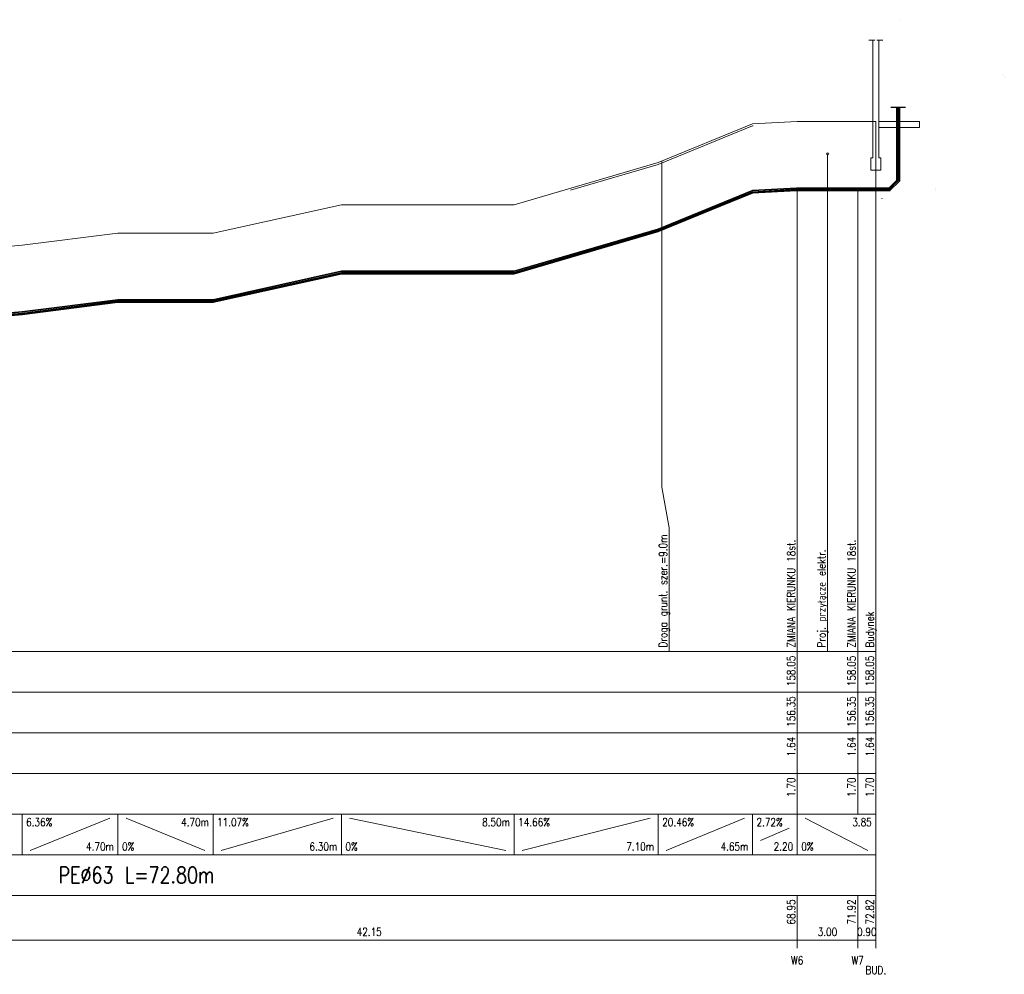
# Model space of a CAD drawing. Header units: metres. Extents: x 40 to 546, y 13 to 756.
# Tile 4 of 4: x 304 to 546, y 521 to 756. Entities that reach past the tile are written whole.
import ezdxf
from ezdxf.enums import TextEntityAlignment as Align

# ---------------------------------------------------------------- set-up
doc = ezdxf.new("R2010")
doc.units = ezdxf.units.M
doc.header["$LTSCALE"] = 0.2
doc.layers.get('0').update_dxf_attribs({"color": 8, "linetype": 'CONTINUOUS'})
for name, color, linetype in [('Budynki', 7, 'CONTINUOUS'), ('Liczby', 7, 'CONTINUOUS'), ('Linie_opisowe', 7, 'CONTINUOUS'), ('Linie_tabeli', 7, 'CONTINUOUS'), ('Odcinki', 7, 'CONTINUOUS'), ('Opis_PZ', 7, 'CONTINUOUS'), ('Opis_uzbr_n', 7, 'CONTINUOUS'), ('Osie', 7, 'CONTINUOUS'), ('Teren_istn', 3, 'CONTINUOUS'), ('Uzbr_nadz', 7, 'CONTINUOUS'), ('Uzbr_podz', 7, 'CONTINUOUS'), ('Wezly', 7, 'CONTINUOUS')]:
    doc.layers.add(name, color=color, linetype=linetype)
doc.styles.get("Standard").update_dxf_attribs({"font": 'txt.shx'})

msp = doc.modelspace()

# ---------------------------------------------------------------- linework, layer by layer
at = {"color": 0}
msp.add_lwpolyline([(518.48, 734.3), (522.12, 734.3)], dxfattribs=at)
at = {"layer": 'Budynki', "color": 0, "lineweight": 0}
msp.add_lwpolyline([(516.56, 750.83), (515.06, 750.83), (515.56, 750.83), (515.56, 721.83), (516.06, 721.83), (516.06, 718.83), (514.81, 718.83), (514.81, 718.83), (513.56, 718.83), (513.56, 721.83), (514.06, 721.83), (514.06, 750.83), (514.56, 750.83), (513.06, 750.83)], dxfattribs=at)
msp.add_lwpolyline([(515.56, 729.33), (525.56, 729.33), (525.56, 730.83), (515.56, 730.83)], close=True, dxfattribs=at)
at = {"layer": 'Linie_opisowe', "color": 0, "lineweight": 0}
msp.add_line((502.95, 722.83), (502.95, 600.33), dxfattribs=at)
msp.add_lwpolyline([(462.11, 721.09), (462.11, 640.77), (463.92, 630.77), (463.92, 600.33)], dxfattribs=at)
at = {"layer": 'Linie_tabeli', "color": 0, "lineweight": 0}
for p, q in [((150.72, 600.33), (514.81, 600.33)), ((495.45, 600.33), (495.45, 560.33)), ((510.34, 600.33), (510.34, 560.33)), ((514.81, 600.33), (514.81, 560.33)), ((514.81, 600.33), (514.81, 529.33)), ((150.72, 590.33), (514.81, 590.33)), ((150.72, 580.33), (514.81, 580.33)), ((150.72, 570.33), (514.81, 570.33)), ((150.72, 560.33), (514.81, 560.33)), ((304.6, 560.33), (304.6, 550.33)), ((328.2, 560.33), (328.2, 550.33)), ((351.61, 560.33), (351.61, 550.33)), ((383.22, 560.33), (383.22, 550.33)), ((425.74, 560.33), (425.74, 550.33)), ((461.22, 560.33), (461.22, 550.33)), ((484.44, 560.33), (484.44, 550.33)), ((495.45, 560.33), (495.45, 550.33)), ((514.81, 560.33), (514.81, 550.33)), ((306.6, 551.33), (326.2, 559.33)), ((330.2, 559.33), (349.61, 551.33)), ((353.61, 551.33), (381.22, 559.33)), ((385.22, 559.33), (423.74, 551.33)), ((427.74, 551.33), (459.22, 559.33)), ((463.22, 551.33), (482.44, 559.33)), ((497.45, 559.33), (512.81, 551.33)), ((486.44, 553.83), (493.45, 556.83)), ((150.72, 550.33), (514.81, 550.33)), ((514.81, 550.33), (514.81, 540.33)), ((150.72, 540.33), (514.81, 540.33)), ((495.45, 540.33), (495.45, 527.33)), ((510.34, 540.33), (510.34, 527.33)), ((514.81, 540.33), (514.81, 527.33)), ((150.72, 529.33), (514.81, 529.33))]:
    msp.add_line(p, q, dxfattribs=at)
for points in [[(514.81, 600.33), (514.81, 730.83)], [(495.45, 600.33), (495.45, 714.13)], [(510.34, 600.33), (510.34, 714.13)]]:
    msp.add_lwpolyline(points, dxfattribs=at)
at = {"layer": 'Odcinki', "color": 150, "lineweight": 30}
for points in [[(520.6, 755.87), (520.62, 755.87)], [(546.01, 742.4), (546, 742.41)], [(546.44, 741.97), (546.45, 741.96)], [(519.99, 734.3), (519.99, 716.37)], [(520, 716.39), (520, 734.3)], [(520.6, 716.12), (520.6, 734.3)], [(520.62, 734.3), (520.62, 716.13)], [(520, 716.41), (518.02, 714.43)], [(518.05, 714.43), (520, 716.39)], [(518.28, 713.81), (520.62, 716.15)], [(520.62, 716.13), (518.3, 713.81)], [(518.06, 714.44), (514.81, 714.44), (514.81, 714.43), (518.05, 714.43)], [(518.3, 713.81), (514.81, 713.81), (514.81, 713.83), (518.31, 713.83)], [(517.42, 713.83), (517.41, 713.81)], [(517.43, 713.81), (517.45, 713.83)], [(518.89, 714.43), (518.91, 714.43)], [(518.93, 714.44), (518.91, 714.44)], [(529.4, 714.43), (529.4, 714.44)], [(529.4, 713.83), (529.4, 713.81)], [(516.38, 711.89), (516.37, 711.91)]]:
    msp.add_lwpolyline(points, dxfattribs=at)
for points in [[(461.22, 704.33), (484.44, 713.83), (484.44, 713.84), (461.22, 704.34)], [(461.22, 703.73), (484.44, 713.23), (484.44, 713.21), (461.22, 703.71)], [(484.44, 713.83), (495.3, 714.42), (495.3, 714.44), (484.44, 713.84)], [(484.44, 713.23), (495.3, 713.82), (495.3, 713.81), (484.44, 713.21)], [(495.6, 714.43), (510.19, 714.43), (510.19, 714.44), (495.6, 714.44)], [(495.6, 713.83), (510.19, 713.83), (510.19, 713.81), (495.6, 713.81)], [(510.49, 714.43), (514.81, 714.43), (514.81, 714.44), (510.49, 714.44)], [(510.49, 713.83), (514.81, 713.83), (514.81, 713.81), (510.49, 713.81)], [(425.74, 693.93), (461.22, 704.33), (461.22, 704.34), (425.74, 693.94)], [(425.74, 693.33), (461.22, 703.73), (461.22, 703.71), (425.74, 693.31)], [(351.61, 686.93), (383.22, 693.93), (383.22, 693.94), (351.61, 686.94)], [(383.22, 693.93), (425.74, 693.93), (425.74, 693.94), (383.22, 693.94)], [(351.61, 686.33), (383.22, 693.33), (383.22, 693.31), (351.61, 686.31)], [(383.22, 693.33), (425.74, 693.33), (425.74, 693.31), (383.22, 693.31)], [(304.6, 683.93), (328.2, 686.93), (328.2, 686.94), (304.6, 683.94)], [(304.6, 683.33), (328.2, 686.33), (328.2, 686.31), (304.6, 683.31)], [(328.2, 686.93), (351.61, 686.93), (351.61, 686.94), (328.2, 686.94)], [(328.2, 686.33), (351.61, 686.33), (351.61, 686.31), (328.2, 686.31)], [(284.76, 682.22), (304.6, 683.93), (304.6, 683.94), (284.76, 682.23)], [(284.76, 681.62), (304.6, 683.33), (304.6, 683.31), (284.76, 681.6)]]:
    msp.add_lwpolyline(points, close=True, dxfattribs=at)
at = {"layer": 'Osie', "color": 150, "lineweight": 30}
for p, q in [((520.3, 716.26), (520.3, 734.3)), ((518.17, 714.13), (520.3, 716.26)), ((520.3, 715.82), (520.3, 715.84)), ((520.6, 716.56), (520.62, 716.58)), ((461.22, 704.03), (484.44, 713.53)), ((484.44, 713.53), (495.3, 714.12)), ((495.6, 714.13), (510.19, 714.13)), ((510.49, 714.13), (514.81, 714.13)), ((514.81, 714.13), (518.17, 714.13)), ((517.85, 713.81), (517.87, 713.83)), ((518.59, 714.13), (518.61, 714.13)), ((425.74, 693.63), (461.22, 704.03)), ((351.61, 686.63), (383.22, 693.63)), ((383.22, 693.63), (425.74, 693.63)), ((304.6, 683.63), (328.2, 686.63)), ((328.2, 686.63), (351.61, 686.63)), ((284.76, 681.92), (304.6, 683.63))]:
    msp.add_line(p, q, dxfattribs=at)
at = {"layer": 'Teren_istn', "color": 0, "lineweight": 0}
msp.add_lwpolyline([(150.72, 700.33), (170.44, 700.33), (227.08, 699.31), (281.42, 698.33), (284.61, 698.6), (304.6, 700.33), (328.2, 703.33), (351.61, 703.33), (383.22, 710.33), (425.74, 710.33), (461.22, 720.73), (484.44, 730.23), (495.45, 730.83), (510.34, 730.83), (514.81, 730.83)], dxfattribs=at)
at = {"layer": 'Uzbr_nadz', "color": 0, "lineweight": 0}
msp.add_lwpolyline([(439.61, 713.89), (461.22, 720.23), (484.44, 729.73), (484.61, 729.74)], dxfattribs=at)
at = {"layer": 'Uzbr_podz', "color": 0, "lineweight": 0}
msp.add_circle((502.95, 722.83), 0.25, dxfattribs=at)
at = {"layer": 'Wezly', "color": 150, "lineweight": 30}
for p, q in [((495.45, 714.44), (495.3, 714.44)), ((495.3, 714.44), (495.3, 713.81)), ((495.45, 714.43), (495.3, 714.42)), ((495.3, 713.82), (495.45, 713.83)), ((495.3, 713.81), (495.45, 713.81)), ((495.6, 714.44), (495.45, 714.44)), ((495.6, 714.43), (495.45, 714.43)), ((495.45, 713.83), (495.6, 713.83)), ((495.45, 713.81), (495.6, 713.81)), ((495.6, 713.81), (495.6, 714.44)), ((510.34, 714.44), (510.19, 714.44)), ((510.19, 714.44), (510.19, 713.81)), ((510.34, 714.43), (510.19, 714.43)), ((510.19, 713.83), (510.34, 713.83)), ((510.19, 713.81), (510.34, 713.81)), ((510.49, 714.44), (510.34, 714.44)), ((510.49, 714.43), (510.34, 714.43)), ((510.34, 713.83), (510.49, 713.83)), ((510.34, 713.81), (510.49, 713.81)), ((510.49, 713.81), (510.49, 714.44))]:
    msp.add_line(p, q, dxfattribs=at)

# ---------------------------------------------------------------- texts
at = {"layer": 'Liczby', "color": 0, "lineweight": 0, "width": 0.8}
for s, p in [('158.05', (494.95, 599.33)), ('158.05', (509.84, 599.33)), ('158.05', (514.31, 599.33)), ('156.35', (494.95, 589.33)), ('156.35', (509.84, 589.33)), ('156.35', (514.31, 589.33)), ('1.64', (494.95, 579.33)), ('1.64', (509.84, 579.33)), ('1.64', (514.31, 579.33)), ('1.70', (494.95, 569.33)), ('1.70', (509.84, 569.33)), ('1.70', (514.31, 569.33)), ('68.95', (494.95, 539.33)), ('71.92', (509.84, 539.33)), ('72.82', (514.31, 539.33))]:
    msp.add_text(s, height=2, rotation=90, dxfattribs=at).set_placement(p, align=Align.RIGHT)
for s, p in [('6.36%', (305.6, 557.33)), ('11.07%', (352.61, 557.33)), ('14.66%', (426.74, 557.33)), ('20.46%', (462.22, 557.33)), ('2.72%', (485.44, 557.33)), ('0%', (329.2, 551.33)), ('0%', (384.22, 551.33)), ('0%', (496.45, 551.33))]:
    msp.add_text(s, height=2, dxfattribs=at).set_placement(p)
for s, p in [('4.70m', (350.61, 557.33)), ('8.50m', (424.74, 557.33)), ('3.85', (513.81, 557.33)), ('4.70m', (327.2, 551.33)), ('6.30m', (382.22, 551.33)), ('7.10m', (460.22, 551.33)), ('4.65m', (483.44, 551.33)), ('2.20', (494.45, 551.33))]:
    msp.add_text(s, height=2, dxfattribs=at).set_placement(p, align=Align.RIGHT)
at = {"layer": 'Liczby', "color": 0, "lineweight": 0, "width": 0.748052}
msp.add_text('PE%%C63 L=72.80m', height=4, dxfattribs=at).set_placement((313.57, 543.33), (351.97, 543.33), align=Align.FIT)
at = {"layer": 'Liczby', "color": 0, "lineweight": 0, "width": 0.8}
for s, p in [('42.15', (390.07, 530.33)), ('3.00', (502.9, 530.33)), ('0.90', (512.58, 530.33)), ('W6', (495.45, 523.33)), ('W7', (510.34, 523.33)), ('BUD.', (514.81, 520.93))]:
    msp.add_text(s, height=2, dxfattribs=at).set_placement(p, align=Align.CENTER)
at = {"layer": 'Opis_PZ', "color": 0, "lineweight": 0, "width": 0.8}
for s, p in [('ZMIANA KIERUNKU 18st.', (494.95, 601.33)), ('ZMIANA KIERUNKU 18st.', (509.84, 601.33)), ('Budynek', (514.31, 601.33))]:
    msp.add_text(s, height=2, rotation=90, dxfattribs=at).set_placement(p)
at = {"layer": 'Opis_uzbr_n', "color": 0, "lineweight": 0, "width": 0.8}
for s, p in [('Proj. przyłącze elektr.', (502.45, 601.33)), ('Droga grunt. szer.=9.0m', (463.42, 601.33))]:
    msp.add_text(s, height=2, rotation=90, dxfattribs=at).set_placement(p)

doc.saveas('drawing.dxf')
